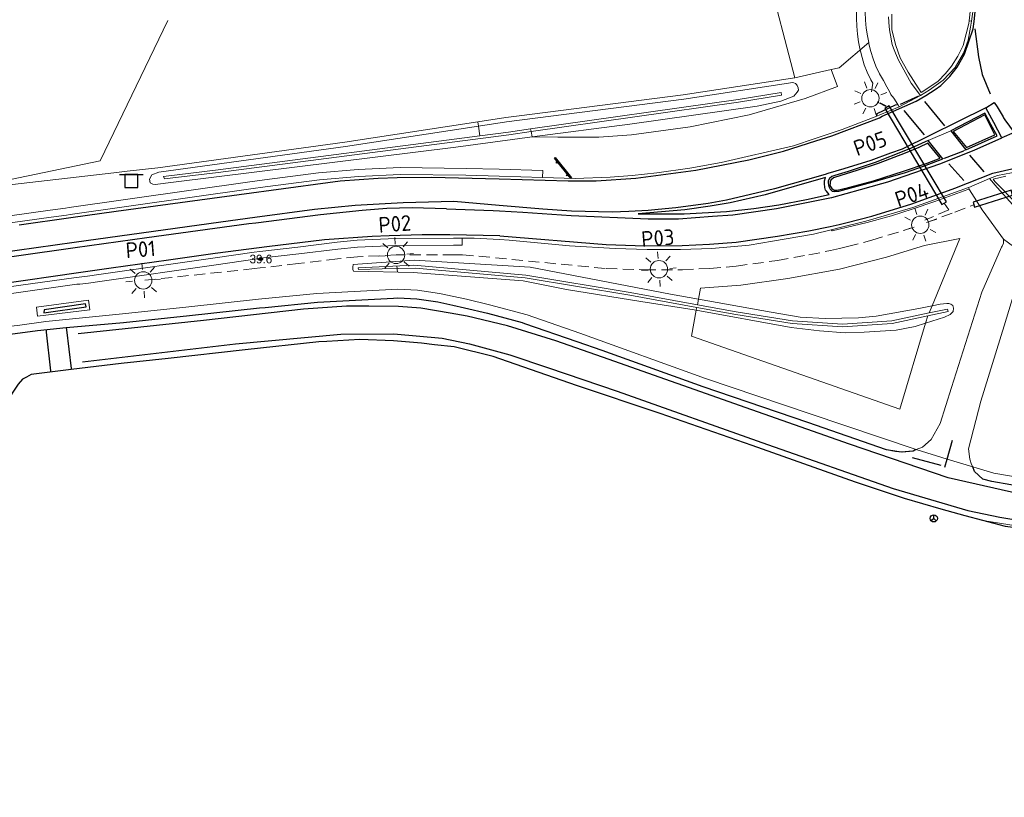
# Model space of a CAD drawing. Header units: metres. Extents: x 169249 to 194689, y 406250 to 412203.
# Tile 207 of 256: x 183373 to 183486, y 409476 to 409565. Entities that reach past the tile are written whole.
import ezdxf
from ezdxf.enums import TextEntityAlignment as Align
from ezdxf.lldxf.tags import DXFTag

# ---------------------------------------------------------------- set-up
doc = ezdxf.new("R2010")
doc.units = ezdxf.units.M
doc.linetypes.add('DASHED', pattern=[19.05, 12.7, -6.35])
doc.layers.get('0').update_dxf_attribs({"linetype": 'CONTINUOUS'})
for name, color, linetype, lineweight in [('B-BH-KL-ET_LS_OV-G', 190, 'KL-LS-OV-N', 18), ('B-BH-KL-ET_LS_OV_LICHTMAST-S', 190, 'CONTINUOUS', 25), ('B-BH-KL-OV_MANTELBUIS-S', 7, 'CONTINUOUS', 25), ('BGT_NLCS_N264$0$B-WE-FV-GELEIDING_WILDRASTER-G', 252, 'CONTINUOUS', 18), ('BGT_NLCS_N264$0$B-WE-GW-WATERGANG_SLOOT_BODEM-G', 252, 'CONTINUOUS', 18), ('BGT_NLCS_N264$0$B-WE-OG-TOPOGRAFIE_CULTUURSCHEIDING-G', 252, 'CONTINUOUS', 18), ('BGT_NLCS_N264$0$B-WE-OG-TOPOGRAFIE_TERREIN_GROEN_BOS-GV', 252, 'CONTINUOUS', 18), ('BGT_NLCS_N264$0$B-WE-OG-TOPOGRAFIE_WATER-GV', 252, 'CONTINUOUS', 18), ('BGT_NLCS_N264$0$B-WE-OG-TOPOGRAFIE_WEG_BERM-GV', 252, 'CONTINUOUS', 18), ('BGT_NLCS_N264$0$B-WE-OG-TOPOGRAFIE_WEG_RIJWEG-GV', 252, 'CONTINUOUS', 18), ('BGT_NLCS_N264$0$B-WE-OG-TOPOGRAFIE_WEG_RIJWIELPAD-GV', 252, 'CONTINUOUS', 18), ('BGT_NLCS_N264$0$B-WE-VW-BEWEGWIJZERING_DRAAGCONSTRUCTIE-S', 252, 'CONTINUOUS', 25), ('BGT_NLCS_N264$0$B-WE-VW-VERKEERSTEKEN_BORD-S', 252, 'CONTINUOUS', 25), ('X-XX-AL-REFERENTIE-G', 7, 'CONTINUOUS', 18)]:
    doc.layers.add(name, color=color, linetype=linetype, lineweight=lineweight)
for name, color, linetype in [('BGT_NLCS_N264$0$B-WE-IE-MEUBILAIR_WEGMEUBILAIR-S', 252, 'CONTINUOUS'), ('BGT_NLCS_N264$0$B-WE-OG-TOPOGRAFIE_WATER_SLOOT-GV', 252, 'CONTINUOUS'), ('BGT_NLCS_N264$0$B-WE-OG-TOPOGRAFIE_WEG_RIJWEG-G', 252, 'CONTINUOUS'), ('BGT_NLCS_N264$0$B-WE-OG-TOPOGRAFIE_WEG_VERKEERSEILAND-GV', 252, 'CONTINUOUS'), ('BGT_NLCS_N264$0$B-WE-VH-KANTOPSLUITING-G', 252, 'CONTINUOUS'), ('BGT_NLCS_N264$0$B-WE-VW-MARKERING-G', 252, 'CONTINUOUS'), ('BGT_NLCS_N264$0$Label_Puntobject', 252, 'CONTINUOUS')]:
    doc.layers.add(name, color=color, linetype=linetype)
doc.styles.add('BGT_NLCS_N264$0$STANDARD', font='txt')
doc.styles.add('NLCS-ISO-ANNOTATIEF-T18', font='NLCS-ISO.ttf', dxfattribs={"height": 1.8})
tags = doc.linetypes.add('KL-LS-OV-N', pattern='A,4,-1,[103,NLCS.SHX,S=0.75,R=0,X=0,Y=0],-1,4,-1.5,["0V",Standard,S=1,R=0,X=0,Y=-0.5],-3', length=14.5).pattern_tags.tags
tags[18] = DXFTag(74, 10)

# ---------------------------------------------------------------- blocks, each defined once
blk = doc.blocks.new('BGT_NLCS_N264$0$SIE-WEG_WEGWIJZER-SO')
for q in [(-0.29, -0.29), (0, 0.41), (0.29, -0.29)]:
    blk.add_line((0, 0), q)
blk.add_circle((0, 0), 0.413)
blk = doc.blocks.new('BGT_NLCS_N264$0$SIE-WEG_SCHRIKHEK')
for points in [[(-1.125, 0), (-1.125, 0.1), (-1.5, 0.1), (-1.5, 0)], [(-0.375, 0), (-0.375, 0.1), (-0.75, 0.1), (-0.75, 0)], [(0.375, 0.1), (0, 0.1), (0, 0), (0.375, 0)], [(1.125, 0), (1.125, 0.1), (0.75, 0.1), (0.75, 0)]]:
    blk.add_hatch(color=0).paths.add_polyline_path(points)
at = {"color": 0}
for p, q in [((-1.125, 0), (-1.125, 0.1)), ((-0.75, 0), (-0.75, 0.1)), ((-0.375, 0), (-0.375, 0.1)), ((0, 0.1), (0, 0)), ((0.375, 0.1), (0.375, 0)), ((0.75, 0.1), (0.75, 0)), ((1.125, 0.1), (1.125, 0))]:
    blk.add_line(p, q, dxfattribs=at)
at = {"flags": 128}
for points in [[(-1.5, 0.1), (1.5, 0.1), (1.5, 0), (-1.5, 0)], [(-1.0125, 0.1), (-1.0125, 0.25), (-0.8625, 0.25), (-0.8625, 0.1)], [(0.8625, 0.1), (0.8625, 0.25), (1.0125, 0.25), (1.0125, 0.1)]]:
    blk.add_lwpolyline(points, close=True, dxfattribs=at)
blk = doc.blocks.new('BGT_NLCS_N264$0$SVW-VERKEERSTEKEN_BORD_ANWB-SO')
blk.add_line((-1.375, 0), (1.375, 0))
at = {"flags": 128}
blk.add_lwpolyline([(-0.75, 0), (-0.75, -1.5), (0.75, -1.5), (0.75, 0)], close=True, dxfattribs=at)
blk = doc.blocks.new('BGT_NLCS_N264$0$SIE-WEG_PAAL_ALGEMEEN_TYPE_02-SO')
at = {"ltscale": 0.5}
h = blk.add_hatch(color=256, dxfattribs=at)
h.paths.add_polyline_path([(0, 0), (0.1875, 0, 0.41421356), (0, 0.1875)])
h.paths.add_polyline_path([(0, -0.1875), (0, 0), (-0.1875, 0, 0.41421356)])
for p, q in [((-0.1875, 0), (0.1875, 0)), ((0, -0.1875), (0, 0.1875))]:
    blk.add_line(p, q, dxfattribs=at)
blk.add_circle((0, 0), 0.1875, dxfattribs=at)
blk = doc.blocks.new('BGT_NLCS_N264')
at = {"layer": 'BGT_NLCS_N264$0$B-WE-FV-GELEIDING_WILDRASTER-G'}
blk.add_polyline3d([(183365.12, 409545.3, 17.8), (183381.94, 409548.77, 18.22), (183389.73, 409564.91, 18.21)], dxfattribs=at)
at = {"layer": 'BGT_NLCS_N264$0$B-WE-GW-WATERGANG_SLOOT_BODEM-G'}
blk.add_line((183431.53, 409552.14, 17.52), (183431.47, 409552.44, 17.52), dxfattribs=at)
at = {"layer": 'BGT_NLCS_N264$0$B-WE-OG-TOPOGRAFIE_CULTUURSCHEIDING-G'}
blk.add_polyline3d([(183461.88, 409558.33, 18.13), (183458.71, 409570.56, 18.37), (183460.89, 409574.63, 18.39), (183462.61, 409577.69, 18.38), (183463.32, 409579.13, 18.37), (183463.21, 409584.95, 18.25), (183459.2, 409594.61, 18.12), (183456.39, 409601.4, 18.02), (183456.32, 409601.56, 18.02)], dxfattribs=at)
at = {"layer": 'BGT_NLCS_N264$0$B-WE-OG-TOPOGRAFIE_TERREIN_GROEN_BOS-GV'}
blk.add_polyline3d([(183470.39, 409562.4, 18.17), (183470.24, 409563.14, 18.17), (183470.11, 409564.05, 18.17), (183470.02, 409564.96, 18.17), (183469.99, 409565.87, 18.17), (183470.01, 409566.78, 18.16), (183470.07, 409567.7, 18.16), (183470.14, 409568.61, 18.16), (183470.21, 409569.51, 18.16), (183470.29, 409570.38, 18.16), (183470.4, 409571.24, 18.15), (183470.5, 409572.09, 18.15), (183470.52, 409572.26, 18.15)], dxfattribs=at)
at = {"layer": 'BGT_NLCS_N264$0$B-WE-OG-TOPOGRAFIE_WATER-GV'}
for p, q in [((183425.48, 409552.78, 18.14), (183425.64, 409551.65, 17.53)), ((183431.53, 409552.14, 17.52), (183431.67, 409551.52, 17.97)), ((183450.8, 409532.87, 17.93), (183450.68, 409532.22, 17.52)), ((183477.35, 409531.28, 17.54), (183477.68, 409532.08, 17.93)), ((183450.62, 409531.92, 17.52), (183450.55, 409531.58, 17.92)), ((183476.94, 409530.09, 17.95), (183477.19, 409530.93, 17.55))]:
    blk.add_line(p, q, dxfattribs=at)
for points in [[(183431.47, 409552.44, 17.52), (183455.37, 409555.83, 17.49), (183460.3, 409556.62, 17.65), (183460.35, 409556.32, 17.65), (183455.41, 409555.53, 17.49), (183431.53, 409552.14, 17.52)], [(183425.64, 409551.65, 17.53), (183428.93, 409552.08, 17.52), (183431.47, 409552.44, 17.52)], [(183431.53, 409552.14, 17.52), (183428.97, 409551.78, 17.52), (183395.52, 409547.45, 17.6), (183389.35, 409546.72, 17.57), (183389.23, 409546.97, 17.57), (183395.5, 409547.75, 17.6), (183425.64, 409551.65, 17.53)], [(183450.8, 409532.87, 17.93), (183447.57, 409533.44, 17.92), (183431.42, 409536.53, 17.98), (183418.07, 409537.36, 18.14), (183411.05, 409536.84, 18.12), (183411.01, 409536.55, 18.09), (183411, 409536.28, 18.01), (183411.1, 409536.1, 18.05), (183417.96, 409535.91, 18.15), (183430.6, 409534.96, 17.94), (183435.62, 409533.97, 17.95), (183444.15, 409532.61, 17.93), (183450.32, 409531.62, 17.92), (183450.55, 409531.58, 17.92)], [(183450.62, 409531.92, 17.52), (183442.89, 409533.33, 17.51), (183430.86, 409535.31, 17.52), (183418.21, 409536.41, 17.88), (183414.4, 409536.36, 17.9), (183411.66, 409536.27, 17.95), (183411.63, 409536.46, 17.93), (183418.02, 409536.79, 17.89), (183430.91, 409535.61, 17.52), (183442.94, 409533.63, 17.51), (183450.68, 409532.22, 17.52)], [(183374.72, 409530.9, 17.89), (183380.76, 409531.65, 18.04), (183380.58, 409532.75, 18.03), (183374.61, 409531.93, 17.96), (183374.72, 409530.9, 17.89)], [(183450.68, 409532.22, 17.52), (183455.15, 409531.4, 17.53), (183461.63, 409530.36, 17.53), (183467.38, 409529.98, 17.55), (183473.04, 409530.36, 17.56), (183477.35, 409531.28, 17.54)], [(183476.94, 409530.09, 17.95), (183479.12, 409530.79, 17.95), (183479.78, 409531.11, 17.94), (183480.1, 409531.45, 17.94), (183480.17, 409531.81, 17.94), (183480.08, 409532.12, 17.94), (183479.85, 409532.3, 17.94), (183479.6, 409532.36, 17.94), (183479.38, 409532.35, 17.93), (183478.61, 409532.27, 17.94), (183477.68, 409532.08, 17.93)], [(183477.19, 409530.93, 17.55), (183473.08, 409530.06, 17.56), (183467.38, 409529.68, 17.55), (183461.6, 409530.06, 17.53), (183455.1, 409531.11, 17.53), (183450.62, 409531.92, 17.52)], [(183477.35, 409531.28, 17.54), (183479.45, 409531.72, 17.54), (183479.52, 409531.43, 17.54), (183477.19, 409530.93, 17.55)]]:
    blk.add_polyline3d(points, dxfattribs=at)
at = {"layer": 'BGT_NLCS_N264$0$B-WE-OG-TOPOGRAFIE_WATER_SLOOT-GV'}
blk.add_polyline3d([(183380.3, 409531.97, 17.7), (183380.23, 409532.33, 17.69), (183375.49, 409531.65, 17.67), (183375.43, 409531.3, 17.69), (183380.3, 409531.97, 17.7)], dxfattribs=at)
at = {"layer": 'BGT_NLCS_N264$0$B-WE-OG-TOPOGRAFIE_WEG_BERM-GV'}
for p, q in [((183482.23, 409564.85, 18.4), (183481.95, 409564.89, 18.5)), ((183466.08, 409559.27, 18.15), (183461.88, 409558.33, 18.13)), ((183466.8, 409557.31, 18.18), (183466.08, 409559.27, 18.15)), ((183473.91, 409554.99, 18.3), (183473.73, 409555.27, 18.28)), ((183425.41, 409553.27, 18.14), (183425.48, 409552.78, 18.14)), ((183481.99, 409545.43, 18.33), (183481.87, 409545.71, 18.33)), ((183482.36, 409513.57, 18.25), (183482.89, 409513.41, 18.25))]:
    blk.add_line(p, q, dxfattribs=at)
for points in [[(183472.68, 409565.35, 18.26), (183472.71, 409564.77, 18.26), (183472.75, 409564.18, 18.25), (183472.82, 409563.6, 18.26), (183472.92, 409563.03, 18.26), (183473.01, 409562.55, 18.26), (183473.1, 409562.15, 18.27), (183473.23, 409561.72, 18.27), (183473.46, 409561.16, 18.28), (183473.84, 409560.34, 18.28), (183475.29, 409557.72, 18.29), (183476.36, 409556.29, 18.3)], [(183481.95, 409564.89, 18.5), (183481.92, 409564.56, 18.5), (183481.62, 409563.37, 18.5), (183481.25, 409562.06, 18.5), (183480.64, 409560.8, 18.48), (183479.94, 409559.65, 18.49), (183479.23, 409558.83, 18.43), (183478.38, 409557.95, 18.41), (183477.33, 409557.2, 18.41), (183476.44, 409556.65, 18.4), (183474.92, 409558.97, 18.39), (183474.03, 409560.63, 18.37), (183473.53, 409562.03, 18.33), (183473.04, 409563.83, 18.33), (183473.04, 409565.66, 18.32)], [(183483.6, 409573.57, 18.51), (183483.39, 409572.26, 18.51), (183483, 409570.79, 18.51), (183482.69, 409569.85, 18.5), (183482.36, 409568.58, 18.48), (183482.13, 409567.33, 18.48), (183482.12, 409566.3, 18.48), (183481.95, 409564.89, 18.5)], [(183482.23, 409564.85, 18.4), (183482.39, 409565.91, 18.41), (183482.54, 409567.31, 18.41), (183482.74, 409568.32, 18.41), (183483.05, 409569.8, 18.42), (183483.55, 409571.62, 18.42), (183483.72, 409572.45, 18.41), (183483.89, 409573.54, 18.42)], [(183476.36, 409556.29, 18.3), (183477.37, 409556.89, 18.26), (183478.98, 409558.05, 18.24), (183480.36, 409559.51, 18.28), (183481.32, 409561.18, 18.36), (183481.85, 409562.67, 18.38), (183482.12, 409564.15, 18.39), (183482.23, 409564.85, 18.4)], [(183470.39, 409562.4, 18.17), (183467, 409559.48, 18.15), (183466.08, 409559.27, 18.15)], [(183473.73, 409555.27, 18.28), (183473.27, 409555.98, 18.25), (183473.13, 409556.18, 18.25), (183473.07, 409556.24, 18.23), (183473.03, 409556.29, 18.22), (183472.95, 409556.42, 18.21), (183472.78, 409556.75, 18.2), (183472.48, 409557.29, 18.19), (183472.08, 409558, 18.19), (183471.64, 409558.8, 18.18), (183471.23, 409559.65, 18.18), (183470.89, 409560.5, 18.18), (183470.63, 409561.34, 18.17), (183470.42, 409562.23, 18.17), (183470.39, 409562.4, 18.17)], [(183461.88, 409558.33, 18.13), (183461.61, 409558.27, 18.12), (183449.05, 409556.37, 18.12), (183430.16, 409553.96, 18.14), (183428.63, 409553.77, 18.14), (183425.41, 409553.27, 18.14)], [(183425.48, 409552.78, 18.14), (183428.7, 409553.27, 18.14), (183449.12, 409555.87, 18.12), (183461.64, 409557.77, 18.12), (183461.78, 409557.76, 18.12), (183461.98, 409557.68, 18.12), (183462.07, 409557.57, 18.12), (183462.17, 409557.46, 18.12), (183462.27, 409557.17, 18.12), (183462.3, 409556.89, 18.12), (183462.15, 409556.68, 18.12), (183461.78, 409556.22, 18.11), (183460.26, 409555.63, 18.03), (183457.57, 409555.07, 18), (183442.9, 409552.99, 17.98), (183431.67, 409551.52, 17.97)], [(183431.67, 409551.52, 17.97), (183434.6, 409551.5, 18.17), (183439.33, 409551.5, 18.16), (183443.08, 409551.75, 18.15), (183449.85, 409552.67, 18.14), (183456.63, 409554.05, 18.18), (183463.09, 409555.95, 18.21), (183466.8, 409557.31, 18.18)], [(183471.31, 409553.91, 18.23), (183471.68, 409554.05, 18.24), (183473.91, 409554.99, 18.3)], [(183432.86, 409546.86, 18.11), (183436.6, 409546.75, 18.1), (183440.62, 409546.9, 18.15), (183443.18, 409547.09, 18.15), (183446.01, 409547.4, 18.14), (183449.82, 409547.92, 18.12), (183453.42, 409548.58, 18.12), (183461.72, 409550.5, 18.12), (183464.24, 409551.34, 18.13), (183467.32, 409552.38, 18.14), (183471.31, 409553.91, 18.23)], [(183425.41, 409553.27, 18.14), (183410.09, 409550.91, 18.15), (183388.58, 409547.98, 17.94), (183385.02, 409547.57, 17.92), (183383.52, 409547.4, 17.91), (183365.12, 409545.3, 17.8)], [(183431.67, 409551.52, 17.97), (183422.86, 409550.36, 17.97), (183390.39, 409546.34, 17.95), (183388.27, 409546.07, 17.95), (183387.98, 409546.08, 17.94), (183387.7, 409546.26, 17.94), (183387.62, 409546.66, 17.94), (183387.88, 409547.16, 17.94), (183388.7, 409547.49, 17.94), (183410.17, 409550.42, 18.15), (183425.48, 409552.78, 18.14)], [(183344.48, 409538.67, 17.81), (183376.19, 409543.09, 17.97), (183377.94, 409543.34, 17.98), (183378.38, 409543.4, 17.98), (183399.17, 409546.35, 18.05), (183400.83, 409546.59, 18.06), (183407.08, 409547.4, 18.09), (183411.61, 409547.76, 18.08), (183416.46, 409548.01, 18.07), (183424.05, 409547.91, 18.06), (183427.87, 409547.8, 18.06), (183432.88, 409547.66, 18.06), (183432.86, 409546.86, 18.11)], [(183344.57, 409537.88, 17.86), (183376.3, 409542.29, 18.02), (183378.05, 409542.54, 18.03), (183378.49, 409542.6, 18.03), (183399.28, 409545.56, 18.1), (183400.93, 409545.79, 18.11), (183407.17, 409546.6, 18.14), (183411.66, 409546.96, 18.13), (183416.47, 409547.21, 18.12), (183424.03, 409547.11, 18.11), (183427.85, 409547, 18.11), (183432.86, 409546.86, 18.11)], [(183492.48, 409546.71, 18.38), (183491.5, 409547.1, 18.36), (183490.36, 409547.39, 18.35), (183489.08, 409547.5, 18.32), (183488.27, 409547.51, 18.31), (183486.84, 409547.41, 18.32), (183485.21, 409547.1, 18.32), (183484.3, 409546.75, 18.34)], [(183484.3, 409546.75, 18.34), (183485.17, 409545.7, 18.34), (183487, 409543.73, 18.35), (183489.25, 409542, 18.33), (183491.76, 409540.97, 18.32), (183494.31, 409540.31, 18.31), (183496.91, 409539.97, 18.29), (183501.27, 409539.52, 18.3), (183503.21, 409539.14, 18.27), (183505.21, 409538.64, 18.25), (183507.03, 409538.28, 18.26)], [(183487.5, 409543.75, 18.41), (183484.92, 409546.4, 18.41), (183484.72, 409546.66, 18.44), (183486.19, 409547.01, 18.43)], [(183481.87, 409545.71, 18.33), (183477.94, 409544.28, 18.29), (183475.47, 409543.39, 18.19), (183470.06, 409541.84, 18.15), (183467.11, 409541.09, 18.17), (183466.09, 409540.83, 18.18)], [(183473.02, 409542.45, 18.29), (183475.39, 409543.22, 18.34), (183478.01, 409544.08, 18.37), (183481.82, 409545.49, 18.36), (183481.99, 409545.43, 18.33)], [(183485.9, 409539.75, 18.25), (183483.57, 409542.99, 18.34), (183483.54, 409543.01, 18.36), (183481.99, 409545.43, 18.33)], [(183466.09, 409540.83, 18.18), (183466.2, 409540.71, 18.18), (183470.21, 409541.69, 18.3), (183473.02, 409542.45, 18.29)], [(183466.09, 409540.83, 18.18), (183464.05, 409540.34, 18.17), (183459.33, 409539.53, 18.17), (183456.65, 409539.08, 18.17), (183452.34, 409538.69, 18.17), (183448.73, 409538.59, 18.16), (183444.91, 409538.58, 18.15), (183441.2, 409538.69, 18.13), (183435.96, 409539, 18.12), (183429.02, 409539.66, 18.14), (183427.9, 409539.73, 18.14), (183424.98, 409539.89, 18.12), (183423.59, 409539.88, 18.11)], [(183423.59, 409539.88, 18.11), (183422.6, 409539.87, 18.11), (183415.95, 409539.85, 18.13), (183411.5, 409539.63, 18.12), (183409.2, 409539.42, 18.12), (183404.68, 409538.86, 18.14), (183400.3, 409538.35, 18.13), (183399.64, 409538.27, 18.13), (183395.17, 409537.62, 18.09), (183381.79, 409535.7, 18.04), (183380.47, 409535.51, 18.04), (183379.51, 409535.4, 18.07), (183379.15, 409535.36, 18.08), (183368.62, 409533.88, 17.99), (183361.46, 409532.93, 17.93), (183360.79, 409532.85, 17.92), (183357.68, 409532.45, 17.92), (183345.38, 409530.71, 17.88)], [(183345.47, 409529.92, 17.83), (183345.49, 409529.92, 17.83), (183357.78, 409531.66, 17.87), (183360.89, 409532.05, 17.87), (183361.57, 409532.14, 17.88), (183368.73, 409533.09, 17.94), (183379.25, 409534.57, 18.03), (183379.6, 409534.6, 18.02), (183380.57, 409534.71, 17.99), (183381.9, 409534.9, 17.99), (183395.28, 409536.83, 18.04), (183399.74, 409537.48, 18.08), (183400.4, 409537.56, 18.08), (183404.78, 409538.07, 18.09), (183409.28, 409538.62, 18.07), (183411.56, 409538.83, 18.07), (183415.97, 409539.05, 18.08), (183422.61, 409539.07, 18.06), (183423.59, 409539.08, 18.06), (183423.59, 409539.88, 18.11)], [(183477.68, 409532.08, 17.93), (183480.9, 409539.84, 18.25), (183476.8, 409539.04, 18.25), (183472.43, 409537.7, 18.2), (183467.04, 409536.33, 18.18), (183461.08, 409535.22, 18.2), (183455.69, 409534.46, 18.2), (183451.04, 409534.11, 18.18), (183450.8, 409532.87, 17.93)], [(183475.85, 409515.56, 18.21), (183476.57, 409515.82, 18.21), (183477.59, 409516.71, 18.19), (183478.63, 409518.55, 18.1), (183479.93, 409522.68, 18.1), (183483.4, 409533.67, 18.1), (183485.68, 409538.85, 18.27), (183485.74, 409538.95, 18.27), (183485.89, 409539.29, 18.25), (183485.9, 409539.75, 18.25)], [(183491.87, 409537.07, 18.21), (183490.16, 409536.71, 18.21), (183489.23, 409536.2, 18.17), (183488.08, 409535.34, 18.13), (183487.31, 409534.2, 18.1), (183485.98, 409529.8, 18.1), (183483.3, 409521.11, 18.11), (183481.89, 409515.64, 18.11), (183482.03, 409514.45, 18.25), (183482.24, 409513.85, 18.25), (183482.36, 409513.57, 18.25)], [(183345.85, 409526.58, 17.73), (183354.92, 409527.77, 17.76), (183363.91, 409528.84, 17.79), (183372.67, 409529.87, 17.77), (183375.69, 409530.3, 17.77), (183384.52, 409531.16, 17.81), (183392.13, 409531.98, 17.93), (183400.17, 409532.85, 17.93), (183406.86, 409533.52, 17.98), (183416.18, 409534.02, 18.06), (183418.47, 409533.89, 18.1), (183420.97, 409533.53, 18.02), (183424.1, 409532.85, 18.21), (183426.76, 409532.21, 18.15), (183431.07, 409531.04, 18.13), (183437.14, 409528.95, 18.21), (183451.62, 409523.75, 18.08), (183463.67, 409519.65, 18.17), (183475.85, 409515.56, 18.21)], [(183450.8, 409532.87, 17.93), (183451.86, 409532.68, 17.93), (183459.18, 409531.38, 17.94), (183462.51, 409530.79, 17.95), (183465.38, 409530.63, 17.95), (183469.2, 409530.72, 17.96), (183471.24, 409530.89, 17.95), (183476.15, 409531.77, 17.93), (183477.68, 409532.08, 17.93)], [(183450.55, 409531.58, 17.92), (183449.99, 409528.59, 18.1), (183473.98, 409520.2, 18.21), (183476.94, 409530.09, 17.95)], [(183473.55, 409529.29, 17.98), (183469.86, 409529.05, 18), (183467.67, 409528.98, 18), (183464.71, 409529.23, 18.01), (183461.45, 409529.61, 18.01), (183450.55, 409531.58, 17.92)], [(183476.94, 409530.09, 17.95), (183475.74, 409529.71, 17.95), (183473.55, 409529.29, 17.98)], [(183521.14, 409521.11, 18.11), (183520.33, 409520.45, 18.17), (183516.92, 409518.09, 18.17), (183512.76, 409515.88, 18.19), (183509.38, 409514.51, 18.21), (183506.38, 409513.55, 18.21), (183503.95, 409513.05, 18.27), (183501.54, 409512.69, 18.32), (183499.61, 409512.31, 18.29), (183499.52, 409512.29, 18.29), (183497.08, 409511.97, 18.23), (183494.23, 409511.76, 18.17), (183492.3, 409511.8, 18.19), (183489.09, 409512.11, 18.13), (183484.8, 409512.85, 18.21), (183484.01, 409513.07, 18.25), (183482.89, 409513.41, 18.25)], [(183472.68, 409515.52, 1.44), (183473.07, 409515.41, 3.53), (183473.46, 409515.32, 5.62), (183473.86, 409515.28, 7.71), (183474.26, 409515.26, 9.79), (183474.67, 409515.28, 11.88), (183475.07, 409515.34, 13.97), (183475.46, 409515.43, 16.06)], [(183475.46, 409515.43, 16.06), (183475.55, 409515.46, 16.53), (183475.63, 409515.48, 17), (183475.72, 409515.51, 17.48)], [(183475.72, 409515.51, 17.48), (183475.76, 409515.53, 17.72), (183475.81, 409515.54, 17.96), (183475.85, 409515.56, 18.21)], [(183499.92, 409506.68, 8.43), (183495.81, 409506.37, 6.64), (183491.69, 409506.39, 4.84), (183487.59, 409506.73, 3.05), (183483.52, 409507.39, 1.25)]]:
    blk.add_polyline3d(points, dxfattribs=at)
at = {"layer": 'BGT_NLCS_N264$0$B-WE-OG-TOPOGRAFIE_WEG_RIJWEG-G'}
for p, q in [((183378.6, 409524.76, 17.86), (183373.99, 409524.18, 17.74)), ((183475.72, 409515.51, 18.21), (183475.85, 409515.56, 18.21))]:
    blk.add_line(p, q, dxfattribs=at)
for points in [[(183378.01, 409529.59, 17.95), (183384.62, 409530.17, 17.81), (183392.23, 409530.99, 17.93), (183400.27, 409531.86, 17.93), (183400.94, 409531.92, 17.93), (183406.93, 409532.52, 17.98), (183415.71, 409532.99, 18.05), (183416.18, 409533.02, 18.06), (183418.37, 409532.9, 18.1), (183420.79, 409532.55, 18.02), (183422.52, 409532.17, 18.13), (183423.88, 409531.87, 18.21), (183426.51, 409531.24, 18.15), (183430.49, 409530.16, 18.14), (183430.77, 409530.08, 18.13), (183436.81, 409528, 18.21), (183439.66, 409526.98, 18.18), (183451.29, 409522.81, 18.08), (183463.35, 409518.7, 18.17), (183472.42, 409515.56, 18.21), (183472.68, 409515.52, 18.21)], [(183358.3, 409527.16, 17.77), (183364.03, 409527.85, 17.79), (183370.38, 409528.69, 17.91), (183374.73, 409529.26, 17.97), (183378.01, 409529.59, 17.95)], [(183483.52, 409507.39, 18.11), (183481.49, 409507.92, 18.06), (183478.75, 409508.72, 18.08), (183474.53, 409509.94, 18.11), (183468.89, 409511.8, 18.11), (183456.98, 409516.03, 18.11), (183446.38, 409519.69, 18.08), (183436.76, 409522.92, 18.04), (183427.17, 409526.26, 18.02), (183422.68, 409527.37, 18.06), (183420.43, 409527.61, 17.93), (183418.92, 409527.8, 18.04), (183415.69, 409528.05, 17.98), (183411.83, 409528.21, 17.95), (183408.01, 409528, 17.88), (183407.09, 409527.95, 17.87), (183398.63, 409527.05, 17.87), (183389.75, 409526.05, 17.78), (183384.36, 409525.45, 17.72), (183378.6, 409524.76, 17.86)], [(183373.99, 409524.18, 17.74), (183373.46, 409523.9, 17.71), (183373.01, 409523.67, 17.7), (183372.48, 409523.09, 17.68), (183371.88, 409522.17, 17.71), (183371.41, 409521.45, 17.73), (183370.01, 409518.7, 17.68), (183367.88, 409514.54, 17.6)], [(183472.68, 409515.52, 18.21), (183474.13, 409515.31, 18.19), (183475.46, 409515.43, 18.21)], [(183475.46, 409515.43, 18.21), (183475.51, 409515.43, 18.21), (183475.72, 409515.51, 18.21)], [(183499.35, 409511.22, 18.32), (183499.31, 409511.22, 18.32), (183497.53, 409510.98, 18.29), (183495.75, 409510.86, 18.27), (183494.4, 409510.78, 18.26), (183492.24, 409510.81, 18.19), (183488.95, 409511.12, 18.13), (183484.58, 409511.88, 18.21), (183483.51, 409512.17, 18.25), (183482.58, 409513.03, 18.25), (183482.36, 409513.57, 18.25)], [(183499.93, 409506.57, 18.22), (183499.08, 409506.46, 18.2), (183497.74, 409506.35, 18.18), (183496.47, 409506.29, 18.17), (183495.27, 409506.22, 18.16), (183494.01, 409506.18, 18.16), (183493.85, 409506.18, 18.16), (183489.85, 409506.22, 18.11), (183486.15, 409506.7, 18.17), (183483.52, 409507.39, 18.11)]]:
    blk.add_polyline3d(points, dxfattribs=at)
at = {"layer": 'BGT_NLCS_N264$0$B-WE-OG-TOPOGRAFIE_WEG_RIJWEG-GV'}
for p, q in [((183476.36, 409556.29, 18.3), (183473.91, 409554.99, 18.3)), ((183477.25, 409551.1, 18.37), (183479.86, 409552.21, 18.34)), ((183481.58, 409550.05, 18.35), (183478.93, 409549.02, 18.36))]:
    blk.add_line(p, q, dxfattribs=at)
blk.add_polyline3d([(183481.87, 409545.71, 18.33), (183481.9, 409545.72, 18.33), (183484.3, 409546.75, 18.34)], dxfattribs=at)
at = {"layer": 'BGT_NLCS_N264$0$B-WE-OG-TOPOGRAFIE_WEG_RIJWIELPAD-GV'}
for p, q in [((183487.62, 409538.51, 18.22), (183485.9, 409539.75, 18.25)), ((183475.85, 409515.56, 18.21), (183479.41, 409514.47, 18.23)), ((183479.41, 409514.47, 18.23), (183482.36, 409513.57, 18.25))]:
    blk.add_line(p, q, dxfattribs=at)
at = {"layer": 'BGT_NLCS_N264$0$B-WE-OG-TOPOGRAFIE_WEG_VERKEERSEILAND-GV'}
for p, q in [((183479.86, 409552.21, 18.34), (183481.58, 409550.05, 18.35)), ((183477.25, 409551.1, 18.37), (183475.26, 409550.23, 18.33)), ((183478.93, 409549.02, 18.36), (183477.25, 409551.1, 18.37))]:
    blk.add_line(p, q, dxfattribs=at)
for points in [[(183484.46, 409552.97, 18.42), (183483.77, 409554.27, 18.42), (183479.86, 409552.21, 18.34)], [(183484.91, 409551.78, 18.53), (183483.74, 409554.05, 18.54), (183480.11, 409552.16, 18.51), (183481.65, 409550.32, 18.5), (183484.91, 409551.78, 18.53)], [(183481.58, 409550.05, 18.35), (183485.16, 409551.67, 18.42), (183484.46, 409552.97, 18.42)], [(183475.26, 409550.23, 18.33), (183474.64, 409549.97, 18.24), (183471.14, 409548.6, 18.28), (183468.01, 409547.53, 18.29), (183466.48, 409547.08, 18.29), (183466.13, 409546.97, 18.29), (183465.86, 409546.76, 18.29), (183465.74, 409546.48, 18.29), (183465.72, 409546.25, 18.29), (183465.79, 409545.81, 18.28), (183465.97, 409545.5, 18.27), (183466.19, 409545.3, 18.25), (183466.49, 409545.23, 18.24), (183466.97, 409545.27, 18.23), (183471.18, 409546.43, 18.27), (183474.61, 409547.44, 18.27), (183476.8, 409548.21, 18.32), (183478.93, 409549.02, 18.36)], [(183478.63, 409549.09, 18.52), (183477.21, 409550.8, 18.53), (183476.18, 409550.31, 18.51), (183474.59, 409549.67, 18.41), (183471.48, 409548.48, 18.39), (183469.01, 409547.66, 18.37), (183467.18, 409547.08, 18.43), (183466.34, 409546.81, 18.45), (183466.04, 409546.56, 18.46), (183465.95, 409546.37, 18.46), (183465.94, 409546.16, 18.46), (183465.92, 409545.94, 18.45), (183466.13, 409545.61, 18.44), (183466.43, 409545.39, 18.43), (183466.75, 409545.39, 18.43), (183468.06, 409545.69, 18.42), (183470.94, 409546.48, 18.45), (183474.39, 409547.59, 18.46), (183477.11, 409548.5, 18.51), (183478.63, 409549.09, 18.52)]]:
    blk.add_polyline3d(points, dxfattribs=at)
at = {"layer": 'BGT_NLCS_N264$0$B-WE-VH-KANTOPSLUITING-G'}
blk.add_polyline3d([(183471.31, 409553.91, 18.23), (183471.38, 409554.23, 18.37), (183473.47, 409555.2, 18.36), (183473.73, 409555.27, 18.28)], dxfattribs=at)
at = {"layer": 'BGT_NLCS_N264$0$B-WE-VW-MARKERING-G', "linetype": 'Continuous'}
for p, q in [((183476.12, 409556.2, 18.24), (183474.01, 409555.24, 18.26)), ((183481.32, 409549.88, 18.37), (183479.09, 409549.06, 18.41)), ((183478.74, 409513.71, 18.22), (183475.42, 409514.62, 18.18))]:
    blk.add_line(p, q, dxfattribs=at)
at = {"layer": 'BGT_NLCS_N264$0$B-WE-VW-MARKERING-G'}
for p, q in [((183476.8, 409555.62, 18.29), (183479.11, 409552.8, 18.34)), ((183483.88, 409554.88, 18.41), (183484.85, 409555.47, 18.45)), ((183476.8, 409551.78, 18.35), (183474.48, 409554.56, 18.24)), ((183483.67, 409547.51, 18.34), (183482.02, 409549.42, 18.35)), ((183479.63, 409548.44, 18.3), (183481.34, 409546.51, 18.29)), ((183479.41, 409514.47, 18.23), (183480.05, 409516.65, 18.2)), ((183479.14, 409513.53, 18.24), (183479.41, 409514.47, 18.23))]:
    blk.add_line(p, q, dxfattribs=at)
for points in [[(183427.87, 409546.71, 18.14), (183435.81, 409546.46, 18.17), (183439.01, 409546.47, 18.16), (183443.59, 409546.78, 18.15), (183450.49, 409547.71, 18.14), (183456.61, 409548.89, 18.18), (183460.59, 409549.88, 18.18), (183464.31, 409551.09, 18.21), (183466.13, 409551.67, 18.22), (183471.64, 409553.73, 18.21), (183471.96, 409553.9, 18.28), (183475.87, 409555.65, 18.28), (183476.96, 409556.31, 18.3), (183478.06, 409556.99, 18.32), (183478.7, 409557.46, 18.33), (183479.72, 409558.46, 18.36), (183480.56, 409559.57, 18.37), (183481.43, 409561.03, 18.41), (183482.41, 409563.95, 18.41), (183482.54, 409564.82, 18.41), (183482.65, 409565.91, 18.41)], [(183483.88, 409554.88, 18.41), (183474.26, 409550.13, 18.25), (183472.89, 409549.65, 18.26), (183470.62, 409548.8, 18.26), (183467.51, 409547.84, 18.26), (183465.7, 409547.31, 18.27)], [(183485.7, 409551.42, 18.4), (183484.78, 409553.17, 18.41), (183483.88, 409554.88, 18.41)], [(183484.85, 409555.47, 18.45), (183485.16, 409555, 18.45), (183485.85, 409553.85, 18.45), (183485.92, 409553.73, 18.45), (183486.05, 409553.51, 18.45), (183487.15, 409552.05, 18.43), (183485.7, 409551.42, 18.4)], [(183466.12, 409544.56, 18.32), (183466.14, 409544.57, 18.32), (183469.45, 409545.46, 18.25), (183471.91, 409546.17, 18.26), (183472.58, 409546.37, 18.36), (183478.57, 409548.43, 18.36), (183482.52, 409550, 18.37), (183485.7, 409551.42, 18.4)], [(183427.92, 409540.16, 18.1), (183440.17, 409539.15, 18.16), (183444.61, 409539.01, 18.18), (183448.93, 409539.02, 18.18), (183452.08, 409539.17, 18.18), (183455.14, 409539.43, 18.2), (183459.88, 409540.09, 18.2), (183463.5, 409540.72, 18.19), (183465.97, 409541.22, 18.18), (183467.01, 409541.46, 18.19), (183467.93, 409541.68, 18.19), (183470.76, 409542.42, 18.19), (183475.34, 409543.82, 18.25), (183480.29, 409545.63, 18.3), (183484.67, 409547.36, 18.3), (183486.86, 409547.87, 18.31)], [(183465.7, 409547.31, 18.27), (183465.39, 409547.22, 18.27), (183459.55, 409545.54, 18.19), (183454.02, 409544.26, 18.19), (183451.93, 409543.86, 18.19), (183448.2, 409543.36, 18.19), (183446.16, 409543.17, 18.2), (183444.99, 409543.06, 18.2), (183442.79, 409542.93, 18.19), (183440.85, 409542.87, 18.21), (183436.18, 409542.97, 18.17), (183432.9, 409543.2, 18.16), (183427.87, 409543.63, 18.2), (183422.65, 409544.08, 18.23)], [(183465.55, 409545.28, 18.28), (183465.43, 409545.42, 18.28), (183465.36, 409545.71, 18.29), (183465.34, 409545.77, 18.29), (183465.32, 409546.09, 18.29), (183465.32, 409546.49, 18.29), (183465.41, 409546.85, 18.28), (183458.46, 409544.87, 18.21), (183454.45, 409543.94, 18.21), (183452.14, 409543.56, 18.21), (183449.21, 409543.14, 18.22), (183443.87, 409542.67, 18.23), (183449.16, 409542.67, 18.23), (183454.03, 409542.94, 18.23), (183457.18, 409543.29, 18.23), (183460.06, 409543.7, 18.25), (183463.24, 409544.33, 18.25), (183465.85, 409544.9, 18.28), (183465.68, 409545.11, 18.28), (183465.55, 409545.28, 18.28)], [(183421.79, 409543.27, 18.35), (183427.15, 409543.06, 18.38), (183427.88, 409543.02, 18.37), (183430.57, 409542.88, 18.34), (183436.14, 409542.5, 18.3), (183444.99, 409542.1, 18.32), (183448.5, 409542.09, 18.35), (183452.41, 409542.41, 18.33), (183454.74, 409542.57, 18.39), (183459.77, 409543.28, 18.34), (183466.12, 409544.56, 18.32)], [(183376.26, 409524.47, 17.93), (183376.25, 409524.6, 17.93), (183375.76, 409529.08, 17.77), (183375.74, 409529.24, 17.77)]]:
    blk.add_polyline3d(points, dxfattribs=at)
at = {"layer": 'BGT_NLCS_N264$0$B-WE-VW-MARKERING-G', "linetype": 'Continuous'}
for points in [[(183482.61, 409563.95, 18.42), (183483.04, 409560.74, 18.45), (183483.45, 409558.71, 18.45), (183484.37, 409556.5, 18.46)], [(183372.59, 409541.4, 18.03), (183378.54, 409542.25, 18.07), (183383.79, 409543, 18.1), (183399.35, 409545.09, 18.16), (183401.63, 409545.39, 18.17), (183409.54, 409546.46, 18.17), (183413.92, 409546.77, 18.16), (183416.1, 409546.86, 18.14), (183420.05, 409546.89, 18.15), (183427.87, 409546.71, 18.14)], [(183421.79, 409543.27, 18.35), (183417.85, 409543.37, 18.21), (183414.94, 409543.29, 18.24), (183412.08, 409543.07, 18.22), (183407.28, 409542.58, 18.19), (183399.84, 409541.61, 18.18), (183399.06, 409541.51, 18.18), (183387.3, 409539.92, 18.11), (183379.04, 409538.76, 18.08), (183365.5, 409536.86, 18.03)], [(183422.65, 409544.08, 18.23), (183416.82, 409543.95, 18.19), (183411.3, 409543.63, 18.19), (183406.61, 409543.16, 18.19), (183399.75, 409542.25, 18.17), (183395.83, 409541.73, 18.16), (183378.95, 409539.37, 18.09), (183367.97, 409537.84, 18.04), (183336.02, 409533.37, 17.94), (183300.65, 409528.4, 17.9), (183296.63, 409527.84, 17.89), (183262.83, 409523.07, 17.78), (183229.09, 409518.32, 17.64), (183201.8, 409514.52, 17.51), (183191.4, 409513.07, 17.46), (183144.91, 409506.54, 17.44), (183110.75, 409501.78, 17.4), (183102.69, 409500.65, 17.4), (183077.93, 409497.18, 17.4), (183041.57, 409492.08, 17.38), (183003.7, 409486.76, 17.39), (182989.94, 409484.83, 17.39), (182950.57, 409479.3, 17.38), (182923.78, 409475.55, 17.42)], [(183427.92, 409540.16, 18.1), (183422.19, 409540.25, 18.11), (183418.99, 409540.28, 18.12), (183415.2, 409540.15, 18.18), (183413.25, 409540.07, 18.15), (183407.74, 409539.7, 18.17), (183401.13, 409538.89, 18.14), (183400.24, 409538.78, 18.14), (183395.17, 409538.12, 18.13), (183389.81, 409537.35, 18.08), (183383.21, 409536.44, 18.07), (183379.44, 409535.9, 18.06), (183361.35, 409533.3, 17.99)], [(183494.42, 409510.07, 18.22), (183489.7, 409510.26, 18.28), (183486.84, 409510.65, 18.26), (183479.52, 409512.31, 18.3), (183468.18, 409516.16, 18.28), (183456.93, 409520.12, 18.24), (183439.75, 409526.19, 18.22), (183434.37, 409528.08, 18.22), (183428.82, 409529.79, 18.22), (183424.17, 409530.91, 18.16), (183422.2, 409531.24, 18.16), (183418.84, 409531.81, 18.07), (183416.28, 409532, 18.03), (183412.86, 409532.06, 18.05), (183410.3, 409532.04, 18.07), (183405.33, 409531.71, 18.11), (183393.84, 409530.41, 17.99), (183379.39, 409528.86, 17.89)], [(183378.01, 409529.59, 17.95), (183378.04, 409529.34, 17.95), (183378.59, 409524.87, 17.86), (183378.6, 409524.76, 17.86)], [(183379.88, 409525.65, 17.88), (183397.49, 409527.73, 17.96), (183409.62, 409528.84, 17.96), (183415.73, 409528.88, 18.05), (183421.3, 409528.37, 18.11), (183424.44, 409527.71, 18.12), (183429.09, 409526.45, 18.12), (183433.52, 409524.96, 18.12), (183441.42, 409522.29, 18.14), (183458.75, 409516.14, 18.2), (183473.19, 409511.09, 18.18), (183481.81, 409508.55, 18.11), (183485.48, 409507.77, 18.14), (183487.79, 409507.4, 18.22), (183491.19, 409507.07, 18.16), (183494, 409507.01, 18.12)]]:
    blk.add_polyline3d(points, dxfattribs=at)
at = {"layer": 'BGT_NLCS_N264$0$B-WE-IE-MEUBILAIR_WEGMEUBILAIR-S', "color": 7}
blk.add_blockref('BGT_NLCS_N264$0$SIE-WEG_PAAL_ALGEMEEN_TYPE_02-SO', (183400.43, 409537.48, 18), dxfattribs=at)
at = {"layer": 'BGT_NLCS_N264$0$B-WE-VW-BEWEGWIJZERING_DRAAGCONSTRUCTIE-S', "color": 7}
blk.add_blockref('BGT_NLCS_N264$0$SIE-WEG_WEGWIJZER-SO', (183477.88, 409507.64, 18.2), dxfattribs=at)
at = {"layer": 'BGT_NLCS_N264$0$B-WE-VW-VERKEERSTEKEN_BORD-S', "color": 7, "rotation": 128.9777235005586}
blk.add_blockref('BGT_NLCS_N264$0$SIE-WEG_SCHRIKHEK', (183435.24, 409547.98, 18.09), dxfattribs=at)
at = {"layer": 'BGT_NLCS_N264$0$B-WE-VW-VERKEERSTEKEN_BORD-S', "color": 7}
blk.add_blockref('BGT_NLCS_N264$0$SVW-VERKEERSTEKEN_BORD_ANWB-SO', (183385.52, 409547.19, 17.96), dxfattribs=at)
at = {"layer": 'BGT_NLCS_N264$0$Label_Puntobject', "lineweight": 18, "style": 'BGT_NLCS_N264$0$STANDARD'}
blk.add_text('39.6', height=1, dxfattribs=at).set_placement((183400.43, 409537.48, 18), align=Align.MIDDLE)
blk = doc.blocks.new('SKL-ET_OV_LICHTMAST_NUMMER-SO')
at = {"color": 0, "linetype": 'ByBlock', "lineweight": 18}
for points in [[(-1.41, 1.41), (-0.88, 0.88)], [(0, 2), (0, 1.25)], [(0.88, 0.88), (1.41, 1.41)], [(-1.25, 0), (-2, 0)], [(2, 0), (1.25, 0)], [(-1.41, -1.41), (-0.88, -0.88)], [(0.88, -0.88), (1.41, -1.41)], [(0, -1.25), (0, -2)]]:
    blk.add_lwpolyline(points, dxfattribs=at)
blk.add_circle((0, 0), 1, dxfattribs=at)
at = {"color": 0, "linetype": 'ByBlock', "lineweight": -2, "style": 'NLCS-ISO-ANNOTATIEF-T18'}
for tag, p in [('PUNTNUMMER', (2.5, -2.5)), ('OMSCHRIJVING', (2.5, -5))]:
    blk.add_attdef(tag, p, '', height=1.8, dxfattribs=at)

msp = doc.modelspace()

# ---------------------------------------------------------------- linework, layer by layer
at = {"layer": 'B-BH-KL-ET_LS_OV-G', "linetype": 'DASHED', "ltscale": 0.1}
for p, q in [((183470.7, 409556.72, 18.23), (183470.85, 409557.71, 18.19)), ((183472.48, 409554.94, 18.27), (183471.24, 409555.62, 18.27)), ((183479.08, 409543.89, 18.27), (183479.6, 409543.14)), ((183479.6, 409543.14), (183476.86, 409541.94))]:
    msp.add_line(p, q, dxfattribs=at)
at = {"layer": 'B-BH-KL-ET_LS_OV-G'}
msp.add_polyline3d([(183469.37, 409561.71, 18.17), (183469.23, 409562.45, 18.17), (183469.1, 409563.36, 18.17), (183469.01, 409564.27, 18.17), (183468.97, 409565.18, 18.17), (183468.99, 409566.09, 18.16), (183469.05, 409567.01, 18.16), (183469.13, 409567.92, 18.16), (183469.19, 409568.81, 18.16), (183469.23, 409569.25, 18.16)], dxfattribs=at)
at = {"layer": 'B-BH-KL-ET_LS_OV-G', "linetype": 'DASHED', "ltscale": 0.1}
for points in [[(183470.85, 409557.71, 18.19), (183470.63, 409558.11, 18.18), (183470.21, 409558.96, 18.18), (183469.88, 409559.81, 18.18), (183469.62, 409560.65, 18.17), (183469.4, 409561.54, 18.17), (183469.37, 409561.71, 18.17)], [(183477.03, 409541.67, -0.03), (183480.3, 409542.87, 0), (183482.49, 409543.73, 0)], [(183423.63, 409537.98, 18.02), (183440.18, 409536.38, -0.15), (183444.62, 409536.24, -0.12), (183448.94, 409536.25, -0.12), (183452.09, 409536.4, -0.12), (183455.15, 409536.66, -0.1), (183459.89, 409537.32, -0.11), (183463.51, 409537.96, -0.11), (183465.98, 409538.45, -0.12), (183467.02, 409538.7, -0.12), (183467.94, 409538.92, -0.11), (183470.77, 409539.65, -0.11), (183475.35, 409541.05, -0.05), (183475.63, 409541.16, -0.05)], [(183423.63, 409537.98, 18.02), (183422.65, 409537.97, 18.01), (183415.99, 409537.95, 18.04), (183411.55, 409537.73, 18.03), (183409.24, 409537.52, 18.03), (183404.73, 409536.96, 18.05), (183400.35, 409536.45, 18.04), (183399.69, 409536.37, 18.04), (183386.89, 409535.02, 17.89)]]:
    msp.add_polyline3d(points, dxfattribs=at)
at = {"layer": 'B-BH-KL-OV_MANTELBUIS-S', "linetype": 'ByBlock', "ltscale": 0.1}
for points, elevation in [([(183479.34, 409544.04), (183472.74, 409555.1), (183472.23, 409554.78), (183478.82, 409543.74)], 18.27), ([(183482.57, 409543.44), (183486.96, 409544.82), (183486.78, 409545.39), (183482.41, 409544.02)], 0)]:
    msp.add_lwpolyline(points, close=True, dxfattribs=dict(at, elevation=elevation))

# ---------------------------------------------------------------- block references
at = {"layer": 'B-BH-KL-ET_LS_OV_LICHTMAST-S'}
ref = msp.add_blockref('SKL-ET_OV_LICHTMAST_NUMMER-SO', (183470.59, 409555.97, 18.27), dxfattribs=dict(at, rotation=19.39429919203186))
ref.add_attrib('OMSCHRIJVING', 'P05', (183469.04, 409549.29, 18.27), dxfattribs={"layer": '0', "color": 0, "linetype": 'ByBlock', "lineweight": -2, "height": 1.8, "rotation": 19.3943, "style": 'NLCS-ISO-ANNOTATIEF-T18'})
ref = msp.add_blockref('SKL-ET_OV_LICHTMAST_NUMMER-SO', (183476.33, 409541.42, 18.35), dxfattribs=dict(at, rotation=18.87682661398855))
ref.add_attrib('OMSCHRIJVING', 'P04', (183473.8, 409543.39, 18.35), dxfattribs={"layer": '0', "color": 0, "linetype": 'ByBlock', "lineweight": -2, "height": 1.8, "rotation": 18.8768, "style": 'NLCS-ISO-ANNOTATIEF-T18'})
ref = msp.add_blockref('SKL-ET_OV_LICHTMAST_NUMMER-SO', (183415.99, 409537.95, 18.04), dxfattribs=dict(at, rotation=4.448589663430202))
ref.add_attrib('OMSCHRIJVING', 'P02', (183414.04, 409540.48, 18.04), dxfattribs={"layer": '0', "color": 0, "linetype": 'ByBlock', "lineweight": -2, "height": 1.8, "rotation": 4.4486, "style": 'NLCS-ISO-ANNOTATIEF-T18'})
ref = msp.add_blockref('SKL-ET_OV_LICHTMAST_NUMMER-SO', (183446.25, 409536.31, 18.14), dxfattribs=dict(at, rotation=4.448589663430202))
ref.add_attrib('OMSCHRIJVING', 'P03', (183444.29, 409538.85, 18.14), dxfattribs={"layer": '0', "color": 0, "linetype": 'ByBlock', "lineweight": -2, "height": 1.8, "rotation": 4.4486, "style": 'NLCS-ISO-ANNOTATIEF-T18'})
ref = msp.add_blockref('SKL-ET_OV_LICHTMAST_NUMMER-SO', (183386.89, 409535.02, 17.89), dxfattribs=dict(at, rotation=4.448589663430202))
ref.add_attrib('OMSCHRIJVING', 'P01', (183384.94, 409537.56, 17.89), dxfattribs={"layer": '0', "color": 0, "linetype": 'ByBlock', "lineweight": -2, "height": 1.8, "rotation": 4.4486, "style": 'NLCS-ISO-ANNOTATIEF-T18'})
at = {"layer": 'X-XX-AL-REFERENTIE-G'}
msp.add_blockref('BGT_NLCS_N264', (0, 0), dxfattribs=at)

doc.saveas('drawing.dxf')
